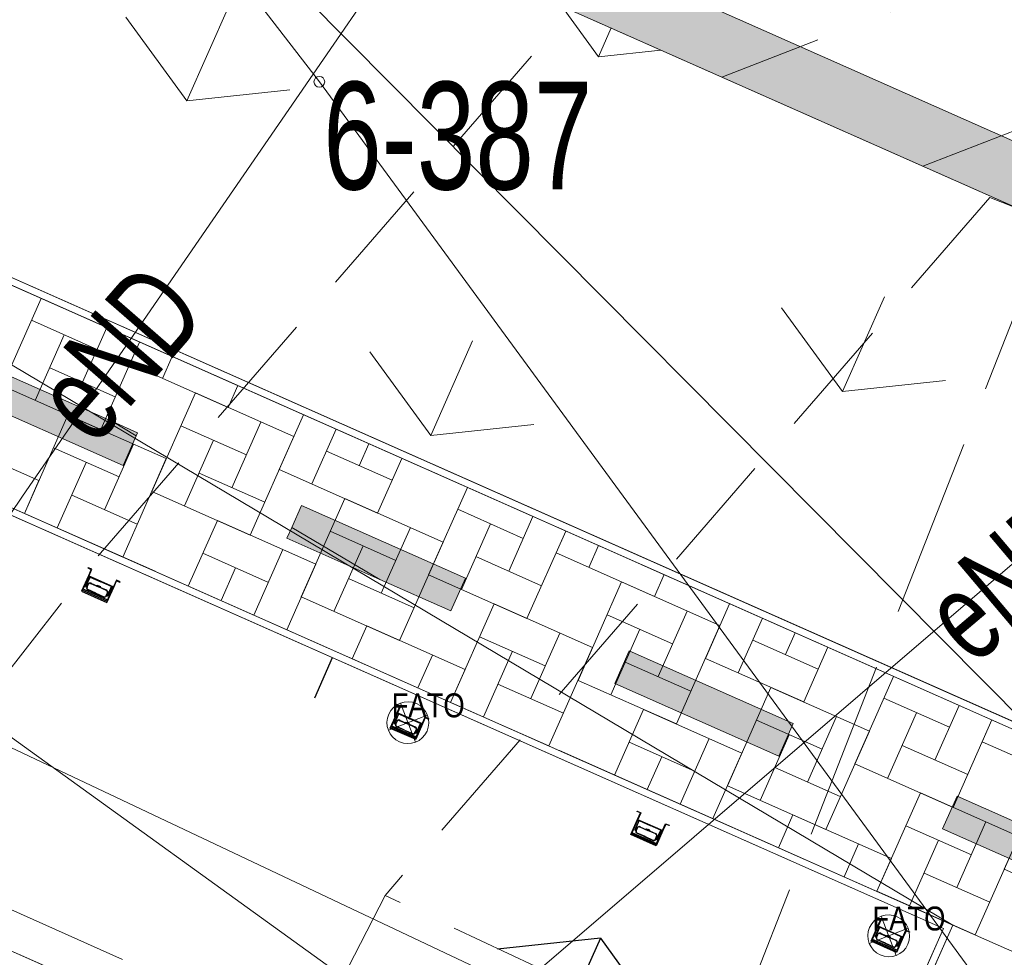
# Model space of a CAD drawing. Header units: metres. Extents: x -1013 to 1491576, y -5789570 to 1032.
# Tile 20 of 62: x -7 to 1, y -11 to -3. Entities that reach past the tile are written whole.
import ezdxf
from ezdxf.xclip import XClip

# ---------------------------------------------------------------- set-up
doc = ezdxf.new("R2010")
doc.units = ezdxf.units.M
doc.header["$MEASUREMENT"] = 0
doc.header["$XCLIPFRAME"] = 0
for name, pattern in [('2_KTCR02', [1.5, 1, -0.5]), ('2_KTJZ01', [2, 1.5, -0.5]), ('Kropki i Kreski', [7.2, 3.6, -1.8, 0, -1.8])]:
    doc.linetypes.add(name, pattern=pattern)
doc.layers.add('130-Z Teren', color=7, linetype='Continuous')
doc.layers.add('700-L Mapa 1_1000 dwg', color=7, linetype='Continuous')
for name, color, linetype, lineweight in [('130-Z Teren1', 7, 'Continuous', 13), ('130-Z Teren114', 113, 'Continuous', 25), ('130-Z Teren21', 37, 'Continuous', 5), ('130-Z Teren252', 70, 'Continuous', 13), ('130-Z Teren69', 41, 'Continuous', 13), ('130-Z Teren93', 254, 'Continuous', 13), ('130-Z Teren94', 9, 'Continuous', 13), ('310-W Oświetlenie1', 7, 'Continuous', 13), ('310-W Oświetlenie85', 1, 'Continuous', 25), ('450-K Belki21', 37, 'Continuous', 5), ('703-L Płaszczyzny podejścia 2D3', 152, 'Continuous', 30), ('720-L Oznakowanie lądowiska1', 7, 'Continuous', 13), ('720-L Oznakowanie lądowiska253', 2, 'Continuous', 13), ('720-L Oznakowanie lądowiska91', 255, 'Continuous', 13), ('720-L Oznakowanie lądowiska94', 9, 'Continuous', 13), ('ex_02_DXF_MZ_5_Dzialki7', 9, 'Continuous', 18), ('ex_02_DXF_MZ_5_KTCR_D_L_17', 9, 'Continuous', 18), ('ex_02_DXF_MZ_5_KTJZ_L_07', 9, 'Continuous', 18), ('ex_02_DXF_MZ_5_Numery_punktow7', 9, 'Continuous', 18), ('ex_02_DXF_MZ_5_Punkty7', 9, 'Continuous', 18), ('ex_02_DXF_MZ_5_SUPE_D_L_31', 9, 'Continuous', 18), ('ex_02_DXF_MZ_5_SUPE_E_T_31', 9, 'Continuous', 18), ('ex_02_DXF_MZ_5_SUPW_D_L_05', 9, 'Continuous', 18)]:
    doc.layers.add(name, color=color, linetype=linetype, lineweight=lineweight)
doc.styles.add('STYL_AUTOMATYCZNY_1', font='arial.ttf', dxfattribs={"width": 0.7})
doc.styles.add('STYL_AUTOMATYCZNY_3', font='ARIALN.TTF')

# ---------------------------------------------------------------- blocks, each defined once
blk = doc.blocks.new('Rysunek_1_5', base_point=(-7447251.9097, -5789835.3271))
at = {"layer": 'ex_02_DXF_MZ_5_Dzialki7', "color": 9, "linetype": 'Continuous', "lineweight": 18}
for p, q in [((-28.5897, 27.4629), (-4.5397, -3.6971)), ((-4.5397, -3.6971), (35.5103, -58.2971))]:
    blk.add_line(p, q, dxfattribs=at)
at = {"layer": 'ex_02_DXF_MZ_5_KTCR_D_L_17', "color": 9, "linetype": '2_KTCR02', "lineweight": 18}
for p, q in [((-6.3701, -7.6376), (-2.3623, -3.019)), ((1.0696, -4.665), (-3.9898, -10.5011)), ((1.5803, -4.8671), (1.0696, -4.665)), ((-7.3117, -8.8443), (-6.3701, -7.6376)), ((-3.9898, -10.5011), (-5.6397, -13.7071)), ((-1.1497, -11.8371), (-3.9898, -10.5011))]:
    blk.add_line(p, q, dxfattribs=at)
at = {"layer": 'ex_02_DXF_MZ_5_KTJZ_L_07', "color": 9, "linetype": '2_KTJZ01', "lineweight": 18}
blk.add_line((1.5803, -4.8671), (-1.1497, -11.8371), dxfattribs=at)
at = {"layer": 'ex_02_DXF_MZ_5_Punkty7', "color": 9, "linetype": 'Continuous', "lineweight": 18}
blk.add_circle((-4.5397, -3.6971), 0.045, dxfattribs=at)
at = {"layer": 'ex_02_DXF_MZ_5_SUPE_D_L_31', "color": 9, "linetype": 'Continuous', "lineweight": 18}
for p, q in [((-4.4199, -3.3835), (-2.5093, -0.5998)), ((-7.0235, -7.1621), (-4.4199, -3.3835)), ((6.1222, -3.5593), (-4.2561, -12.4531)), ((-7.9244, -8.4686), (-7.0235, -7.1621)), ((-6.1862, -11.0366), (-7.7011, -10.3572))]:
    blk.add_line(p, q, dxfattribs=at)
at = {"layer": 'ex_02_DXF_MZ_5_SUPW_D_L_05', "color": 9, "linetype": 'Continuous', "lineweight": 18}
blk.add_line((1.4504, -13.3131), (-14.544, -5.7549), dxfattribs=at)
at = {"layer": 'ex_02_DXF_MZ_5_Numery_punktow7', "color": 9, "linetype": 'Continuous', "lineweight": 18, "insert": (-4.507, -3.6971), "char_height": 0.9, "attachment_point": 1, "style": 'STYL_AUTOMATYCZNY_1'}
blk.add_mtext('\\A1;{\\pql;\\fArial|b0|i0|c238|p0;\\W0.700000;6-387}', dxfattribs=at)
at = {"layer": 'ex_02_DXF_MZ_5_SUPE_E_T_31', "color": 9, "linetype": 'Continuous', "lineweight": 18, "char_height": 0.75, "attachment_point": 4, "style": 'STYL_AUTOMATYCZNY_1'}
for insert, rotation in [((-6.7019, -6.5195), 48.98327), ((0.6858, -8.309), 40.2133)]:
    blk.add_mtext('\\A1;{\\pql;\\fArial|b0|i0|c238|p0;\\W0.700000;eND}', dxfattribs=dict(at, insert=insert, rotation=rotation))
blk = doc.blocks.new('*X5')
at = {"layer": '130-Z Teren93', "color": 254, "linetype": 'Continuous', "lineweight": 13}
for p, q in [((-6.8672, -5.5087), (-7.1913, -6.2401)), ((-6.3997, -5.9346), (-6.9483, -5.6915)), ((-6.3187, -5.7518), (-6.5212, -6.2089)), ((-6.9171, -6.3616), (-6.674, -5.8131)), ((-6.0444, -5.8733), (-6.3685, -6.6047)), ((-6.0444, -5.8733), (-6.1254, -6.0562)), ((-5.8511, -6.1777), (-5.7701, -5.9948)), ((-6.7955, -6.0874), (-6.247, -6.3304)), ((-5.3026, -6.4208), (-6.1254, -6.0562)), ((-6.3685, -6.6047), (-7.1913, -6.2401)), ((-5.2216, -6.2379), (-5.3026, -6.4208)), ((-5.5769, -6.2992), (-5.9415, -7.1221)), ((-5.5769, -6.2992), (-4.754, -6.6638)), ((-6.6428, -6.4832), (-7.0074, -7.306)), ((-6.6428, -6.4832), (-5.8199, -6.8478)), ((-4.673, -6.481), (-4.8756, -6.9381)), ((-5.1498, -6.8166), (-5.6984, -6.5735)), ((-5.0283, -6.5423), (-5.2714, -7.0909)), ((-7.7087, -6.6671), (-6.8859, -7.0317)), ((-4.754, -6.6638), (-5.1186, -7.4867)), ((-4.6013, -7.0597), (-4.3987, -6.6025)), ((-6.0942, -6.7262), (-6.3373, -7.2748)), ((-5.6672, -7.2436), (-5.4241, -6.695)), ((-4.1245, -6.7241), (-4.2055, -6.9069)), ((-6.2158, -7.0005), (-6.7643, -6.7575)), ((-4.4798, -6.7854), (-3.9312, -7.0285)), ((-6.7331, -7.4275), (-6.49, -6.879)), ((-5.8199, -6.8478), (-6.1846, -7.6706)), ((-3.8502, -6.8456), (-4.0527, -7.3027)), ((-5.5457, -6.9693), (-4.9971, -7.2124)), ((-4.0527, -7.3027), (-4.8756, -6.9381)), ((-6.8859, -7.0317), (-7.0074, -7.306)), ((-6.6116, -7.1533), (-6.063, -7.3963)), ((-5.1186, -7.4867), (-5.9415, -7.1221)), ((-3.3016, -7.0887), (-3.6257, -7.8201)), ((-4.327, -7.1812), (-4.6916, -8.004)), ((-4.327, -7.1812), (-3.5042, -7.5458)), ((-6.1846, -7.6706), (-7.0074, -7.306)), ((-2.8341, -7.5146), (-3.3826, -7.2715)), ((-5.3929, -7.3651), (-5.636, -7.9137)), ((-5.3929, -7.3651), (-4.5701, -7.7298)), ((-3.3514, -7.9416), (-3.1084, -7.3931)), ((-2.7531, -7.3318), (-2.9556, -7.7889)), ((-3.9, -7.6986), (-4.4486, -7.4555)), ((-3.7785, -7.4243), (-4.0215, -7.9728)), ((-2.4788, -7.4533), (-2.8029, -8.1847)), ((-2.4788, -7.4533), (-2.5598, -7.6362)), ((-4.4174, -8.1256), (-4.1743, -7.577)), ((-3.5042, -7.5458), (-3.8688, -8.3687)), ((-2.2855, -7.7577), (-2.2045, -7.5748)), ((-4.9659, -7.8825), (-5.5145, -7.6394)), ((-4.8444, -7.6082), (-5.0874, -8.1568)), ((-1.737, -8.0008), (-2.5598, -7.6362)), ((-4.5701, -7.7298), (-4.8132, -8.2783)), ((-3.2299, -7.6674), (-2.6813, -7.9104)), ((-5.3617, -8.0352), (-5.2402, -7.761)), ((-2.8029, -8.1847), (-3.6257, -7.8201)), ((-1.656, -7.8179), (-1.737, -8.0008)), ((-4.2958, -7.8513), (-3.7473, -8.0944)), ((-2.0113, -7.8792), (-2.3759, -8.7021)), ((-2.0113, -7.8792), (-1.1884, -8.2438)), ((-3.8688, -8.3687), (-4.6916, -8.004)), ((-3.0772, -8.0632), (-3.4418, -8.886)), ((-3.0772, -8.0632), (-2.2543, -8.4278)), ((-1.1074, -8.061), (-1.31, -8.5181)), ((-1.5842, -8.3966), (-2.1328, -8.1535)), ((-1.4627, -8.1223), (-1.7058, -8.6709)), ((-1.0357, -8.6397), (-0.8331, -8.1825)), ((-4.1431, -8.2471), (-4.2646, -8.5214)), ((-4.1431, -8.2471), (-3.3202, -8.6117)), ((-2.5286, -8.3063), (-2.7717, -8.8548)), ((-2.1016, -8.8236), (-1.8585, -8.2751)), ((-1.1884, -8.2438), (-1.553, -9.0667)), ((-0.5588, -8.3041), (-0.6399, -8.4869)), ((-2.6501, -8.5805), (-3.1987, -8.3375)), ((-0.9141, -8.3654), (-0.3656, -8.6085)), ((-3.1675, -9.0075), (-2.9244, -8.459)), ((-2.2543, -8.4278), (-2.6189, -9.2506)), ((-0.2846, -8.4256), (-0.4871, -8.8827)), ((-3.5945, -8.4902), (-3.7161, -8.7645)), ((-1.9801, -8.5493), (-1.4315, -8.7924)), ((-0.4871, -8.8827), (-1.31, -8.5181)), ((-3.3202, -8.6117), (-3.4418, -8.886)), ((-1.553, -9.0667), (-2.3759, -8.7021)), ((0.264, -8.6687), (-0.0601, -9.4001)), ((-3.046, -8.7333), (-2.4974, -8.9763)), ((-0.7614, -8.7612), (-1.126, -9.584)), ((-0.7614, -8.7612), (0.0614, -9.1258)), ((-2.6189, -9.2506), (-3.4418, -8.886)), ((0.7315, -9.0946), (0.183, -8.8515)), ((-1.8273, -8.9451), (-2.0704, -9.4937)), ((-1.8273, -8.9451), (-1.0045, -9.3098)), ((0.2142, -9.5216), (0.4572, -8.9731)), ((0.8126, -8.9118), (0.61, -9.3689)), ((-0.3344, -9.2786), (-0.8829, -9.0355)), ((-0.2128, -9.0043), (-0.4559, -9.5528)), ((1.0868, -9.0333), (0.7627, -9.7647)), ((1.0868, -9.0333), (1.0058, -9.2162)), ((0.0614, -9.1258), (-0.3032, -9.9487)), ((-1.4003, -9.4625), (-1.9489, -9.2194)), ((-1.2788, -9.1882), (-1.5218, -9.7368)), ((-0.8517, -9.7056), (-0.6087, -9.157)), ((1.8286, -9.5808), (1.0058, -9.2162)), ((0.3357, -9.2474), (0.8843, -9.4904)), ((-1.7961, -9.6152), (-1.6746, -9.341)), ((-1.0045, -9.3098), (-1.2476, -9.8583)), ((-0.7302, -9.4313), (-0.1816, -9.6744)), ((0.7627, -9.7647), (-0.0601, -9.4001)), ((1.5544, -9.4592), (1.1897, -10.2821)), ((-0.3032, -9.9487), (-1.126, -9.584)), ((0.4884, -9.6432), (0.1238, -10.466)), ((0.4884, -9.6432), (1.3113, -10.0078)), ((-0.5775, -9.8271), (-0.699, -10.1014)), ((-0.5775, -9.8271), (0.2454, -10.1917)), ((0.9155, -10.1605), (0.3669, -9.9175)), ((1.037, -9.8863), (0.7939, -10.4348)), ((0.3981, -10.5875), (0.6412, -10.039)), ((1.3113, -10.0078), (0.9467, -10.8306)), ((-0.0289, -10.0702), (-0.1504, -10.3445)), ((0.2454, -10.1917), (0.1238, -10.466)), ((2.0126, -10.6467), (1.1897, -10.2821)), ((0.5196, -10.3133), (1.0682, -10.5563)), ((0.9467, -10.8306), (0.1238, -10.466)), ((0.7597, -10.7478), (1.4952, -11.0737))]:
    blk.add_line(p, q, dxfattribs=at)

msp = doc.modelspace()

# ---------------------------------------------------------------- hatches: boundary and pattern name
at = {"layer": '130-Z Teren114', "linetype": 'Continuous', "lineweight": 25}
h = msp.add_hatch(dxfattribs=at)
h.set_pattern_fill('trawa_0001', color=113, style=0, pattern_type=2)
h.set_pattern_definition([(246.1, (-2.193, -10.8614), (-5.4856, 2.4308), [0.866, -2.5981]), (246.1, (-5.6373, -11.2295), (-5.4856, 2.4308), [0.866, -2.5981]), (186.1, (-2.193, -10.8614), (-0.6377, 5.966), [0.866, -2.5981]), (186.1, (-3.596, -14.0284), (-0.6377, 5.966), [0.866, -2.5981]), (306.1, (-2.193, -10.8614), (4.8479, 3.5352), [0.866, -2.5981]), (306.1, (-3.596, -14.0284), (4.8479, 3.5352), [0.866, -2.5981])])
h.paths.add_polyline_path([(-13.8136, -4.3557), (-18.2072, -6.0511), (-0.6686, -13.8228), (0.6805, -10.7783)])
at = {"layer": '130-Z Teren252', "linetype": 'Continuous', "lineweight": 13}
h = msp.add_hatch(dxfattribs=at)
h.set_pattern_fill('trawa_0001', color=70, style=0, pattern_type=2)
h.set_pattern_definition([(66.1, (-0.167, -6.29), (-5.4856, 2.4308), [0.866, -2.5981]), (66.1, (3.277, -5.922), (-5.4856, 2.4308), [0.866, -2.5981]), (6.1, (-0.167, -6.29), (-0.6377, 5.966), [0.866, -2.5981]), (6.1, (1.236, -3.123), (-0.6377, 5.966), [0.866, -2.5981]), (126.1, (-0.167, -6.29), (4.848, 3.5352), [0.866, -2.5981]), (126.1, (1.236, -3.123), (4.848, 3.5352), [0.866, -2.5981])])
h.paths.add_polyline_path([(-11.4123, -3.429), (1.4178, -9.1144), (3.014, -5.5122), (-6.2139, -1.4231)])
at = {"layer": '130-Z Teren93', "linetype": 'Continuous', "lineweight": 13}
h = msp.add_hatch(dxfattribs=at)
h.set_pattern_fill('Beton_zbrojony_0001', color=254, style=0, pattern_type=2)
h.set_pattern_definition([(21.1, (3.6815, 2.3954), (-0.93603, 2.42567), []), (21.1, (3.2135, 3.6082), (-0.93603, 2.42567), [1.95, -0.65])])
h.paths.add_polyline_path([(-0.137, 12.2908), (-3.1754, 5.4339), (-6.2139, -1.4231), (7.5, -7.5), (10.5385, -0.6431), (13.5769, 6.2139)])
at = {"layer": '720-L Oznakowanie lądowiska253', "linetype": 'Continuous', "lineweight": 13}
msp.add_hatch(color=2, dxfattribs=at).paths.add_polyline_path([(-3.1754, 5.4339), (-6.2139, -1.4231), (7.5, -7.5), (10.5385, -0.6431), (10.0813, -0.4405), (7.2454, -6.8403), (-5.5542, -1.1685), (-2.7183, 5.2313)])
at = {"layer": '720-L Oznakowanie lądowiska91', "linetype": 'Continuous', "lineweight": 13}
for points in [[(-6.1824, -6.9059), (-6.0717, -6.656), (-6.0609, -6.6316), (-6.2703, -6.5388), (-7.4323, -6.0239), (-7.5538, -6.2982)], [(-4.8111, -7.5136), (-4.0326, -7.8586), (-3.4397, -8.1213), (-3.3181, -7.847), (-4.6895, -7.2393), (-4.7709, -7.4231)], [(-0.6969, -9.3367), (-0.5754, -9.0624), (-1.9467, -8.4547), (-2.0683, -8.729)], [(2.0459, -10.5521), (2.1674, -10.2778), (0.796, -9.6701), (0.6745, -9.9444)]]:
    msp.add_hatch(color=8, dxfattribs=at).paths.add_polyline_path(points)

# ---------------------------------------------------------------- linework, layer by layer
at = {"layer": '130-Z Teren1', "color": 7, "linetype": 'Continuous', "lineweight": 13, "flags": 128}
for points in [[(-0.137, 12.2908), (-3.1754, 5.4339), (-6.2139, -1.4231), (7.5, -7.5), (10.5385, -0.6431), (13.5769, 6.2139)], [(-11.4123, -3.429), (1.4178, -9.1144), (3.014, -5.5122), (-6.2139, -1.4231)], [(-13.7344, -4.3251), (-11.4914, -3.4596), (1.4484, -9.1935), (3.0689, -5.5365), (4.8974, -6.3467), (3.2769, -10.0038), (9.5365, -12.7776), (10.402, -15.0205), (2.5882, -11.558), (1.1905, -14.7122), (-0.638, -13.9019), (0.7597, -10.7478)], [(-13.8136, -4.3557), (0.6805, -10.7783), (-0.6686, -13.8228), (-18.2072, -6.0511)]]:
    msp.add_lwpolyline(points, close=True, dxfattribs=at)
at = {"layer": '130-Z Teren21', "color": 37, "linetype": 'Continuous', "lineweight": 5}
for p, q in [((1.4484, -9.1935), (-11.4914, -3.4596)), ((1.4178, -9.1144), (-11.4123, -3.429)), ((0.6805, -10.7783), (-13.8136, -4.3557)), ((0.7597, -10.7478), (-13.7344, -4.3251)), ((-0.6929, -13.8776), (0.6805, -10.7783)), ((-0.638, -13.9019), (0.7597, -10.7478))]:
    msp.add_line(p, q, dxfattribs=at)
at = {"layer": '130-Z Teren69', "color": 41, "linetype": 'Kropki i Kreski', "lineweight": 13}
for p, q in [((1.4484, -9.1935), (-11.4914, -3.4596)), ((0.7597, -10.7478), (-13.7344, -4.3251)), ((0.7597, -10.7478), (-0.638, -13.9019))]:
    msp.add_line(p, q, dxfattribs=at)
at = {"layer": '130-Z Teren94', "color": 9, "linetype": 'Continuous', "lineweight": 13}
for p, q in [((1.4178, -9.1144), (-6.2139, -1.4231)), ((0.7597, -10.7478), (-11.4914, -3.4596)), ((-13.8136, -4.3557), (-0.6686, -13.8228))]:
    msp.add_line(p, q, dxfattribs=at)
at = {"layer": '310-W Oświetlenie1', "color": 7, "linetype": 'Continuous', "lineweight": 13}
for p, q in [((-3.7361, -9.2191), (-3.8621, -8.8925)), ((-3.9624, -9.1188), (-3.6358, -8.9928)), ((0.2867, -11.0016), (0.1606, -10.6751)), ((0.0604, -10.9014), (0.3869, -10.7754))]:
    msp.add_line(p, q, dxfattribs=at)
at = {"layer": '310-W Oświetlenie1', "color": 7, "linetype": 'Continuous', "lineweight": 13, "flags": 128}
for points in [[(-3.7282, -8.8958, 1), (-3.87, -9.2158, 1)], [(0.2945, -10.6784, 1), (0.1528, -10.9984, 1)]]:
    msp.add_lwpolyline(points, format="xyb", close=True, dxfattribs=at)
at = {"layer": '310-W Oświetlenie85', "color": 1, "linetype": 'Continuous', "lineweight": 25}
for p, q in [((-6.475, -7.7598), (-6.4762, -7.7625)), ((-6.4762, -7.7625), (-6.4483, -7.7749)), ((-6.4443, -7.7733), (-6.475, -7.7598)), ((-6.4483, -7.7749), (-6.472, -7.8283)), ((-6.4692, -7.8296), (-6.4443, -7.7733)), ((-6.472, -7.8283), (-6.5288, -7.9565)), ((-6.5168, -7.9397), (-6.4696, -7.8332)), ((-6.4588, -7.8342), (-6.4955, -7.9169)), ((-6.4925, -7.9183), (-6.4572, -7.8387)), ((-6.4815, -7.8955), (-6.4923, -7.9199)), ((-6.4851, -7.9231), (-6.4743, -7.8987)), ((-6.4833, -7.9238), (-6.4725, -7.8995)), ((-6.4743, -7.8987), (-6.4815, -7.8955)), ((-6.2599, -7.9223), (-6.472, -7.8283)), ((-6.472, -7.8283), (-6.4692, -7.8296)), ((-6.4696, -7.8332), (-6.4602, -7.8374)), ((-6.4572, -7.8387), (-6.3673, -7.8785)), ((-6.4528, -7.8918), (-6.3863, -7.9213)), ((-6.452, -7.8901), (-6.4024, -7.9121)), ((-6.3993, -7.9109), (-6.3974, -7.9066)), ((-6.3974, -7.9066), (-6.3827, -7.9132)), ((-6.2775, -7.9184), (-6.3673, -7.8785)), ((-6.2377, -7.8649), (-6.2626, -7.9211)), ((-6.2599, -7.9223), (-6.2362, -7.8689)), ((-6.2071, -7.8785), (-6.2377, -7.8649)), ((-6.2362, -7.8689), (-6.2083, -7.8812)), ((-6.2083, -7.8812), (-6.2071, -7.8785)), ((-6.5288, -7.9565), (-6.3167, -8.0505)), ((-6.3126, -8.0413), (-6.5247, -7.9473)), ((-6.3085, -8.032), (-6.5206, -7.938)), ((-6.4955, -7.9169), (-6.4925, -7.9183)), ((-6.4923, -7.9199), (-6.4851, -7.9231)), ((-6.41, -7.9748), (-6.4765, -7.9453)), ((-6.4092, -7.9731), (-6.4757, -7.9436)), ((-6.41, -7.9748), (-6.3435, -8.0042)), ((-6.4092, -7.9731), (-6.3428, -8.0025)), ((-6.3993, -7.9109), (-6.3993, -7.9109)), ((-6.3198, -7.9507), (-6.3863, -7.9213)), ((-6.3679, -7.9197), (-6.3827, -7.9132)), ((-6.3698, -7.924), (-6.3679, -7.9197)), ((-6.3698, -7.924), (-6.3698, -7.924)), ((-6.3191, -7.949), (-6.3687, -7.927)), ((-6.323, -7.9949), (-6.3122, -7.9705)), ((-6.3213, -7.9956), (-6.3105, -7.9713)), ((-6.3167, -8.0505), (-6.2599, -7.9223)), ((-6.3032, -7.9745), (-6.314, -7.9988)), ((-6.3127, -7.9979), (-6.2775, -7.9184)), ((-6.3123, -8.0303), (-6.2651, -7.9239)), ((-6.3105, -7.9713), (-6.3032, -7.9745)), ((-6.273, -7.9165), (-6.3097, -7.9993)), ((-6.2651, -7.9239), (-6.2745, -7.9197)), ((-6.2626, -7.9211), (-6.2599, -7.9223)), ((-6.314, -7.9988), (-6.3213, -7.9956)), ((-6.3097, -7.9993), (-6.3127, -7.9979)), ((-3.8892, -8.9728), (-3.946, -9.101)), ((-3.946, -9.101), (-3.8892, -8.9728)), ((-3.934, -9.0842), (-3.8868, -8.9777)), ((-3.934, -9.0842), (-3.8868, -8.9777)), ((-3.8922, -8.9042), (-3.8934, -8.907)), ((-3.8934, -8.907), (-3.8922, -8.9042)), ((-3.8934, -8.907), (-3.8655, -8.9193)), ((-3.8655, -8.9193), (-3.8934, -8.907)), ((-3.8615, -8.9178), (-3.8922, -8.9042)), ((-3.8922, -8.9042), (-3.8615, -8.9178)), ((-3.8655, -8.9193), (-3.8892, -8.9728)), ((-3.8892, -8.9728), (-3.8655, -8.9193)), ((-3.6771, -9.0668), (-3.8892, -8.9728)), ((-3.8892, -8.9728), (-3.8865, -8.974)), ((-3.8892, -8.9728), (-3.6771, -9.0668)), ((-3.8865, -8.974), (-3.8892, -8.9728)), ((-3.8868, -8.9777), (-3.8774, -8.9819)), ((-3.8868, -8.9777), (-3.8774, -8.9819)), ((-3.8865, -8.974), (-3.8615, -8.9178)), ((-3.8615, -8.9178), (-3.8865, -8.974)), ((-3.876, -8.9787), (-3.9127, -9.0614)), ((-3.876, -8.9787), (-3.9127, -9.0614)), ((-3.9097, -9.0628), (-3.8744, -8.9832)), ((-3.9097, -9.0628), (-3.8744, -8.9832)), ((-3.8987, -9.04), (-3.9095, -9.0643)), ((-3.8987, -9.04), (-3.9095, -9.0643)), ((-3.9023, -9.0675), (-3.8915, -9.0432)), ((-3.9023, -9.0675), (-3.8915, -9.0432)), ((-3.9005, -9.0683), (-3.8898, -9.044)), ((-3.9005, -9.0683), (-3.8898, -9.044)), ((-3.8915, -9.0432), (-3.8987, -9.04)), ((-3.8915, -9.0432), (-3.8987, -9.04)), ((-3.8744, -8.9832), (-3.7846, -9.023)), ((-3.8744, -8.9832), (-3.7846, -9.023)), ((-3.87, -9.0363), (-3.8035, -9.0658)), ((-3.87, -9.0363), (-3.8035, -9.0658)), ((-3.8692, -9.0346), (-3.8196, -9.0566)), ((-3.8692, -9.0346), (-3.8196, -9.0566)), ((-3.8165, -9.0554), (-3.8146, -9.0511)), ((-3.8165, -9.0554), (-3.8146, -9.0511)), ((-3.8165, -9.0554), (-3.8165, -9.0554)), ((-3.8165, -9.0554), (-3.8165, -9.0554)), ((-3.8146, -9.0511), (-3.7999, -9.0576)), ((-3.8146, -9.0511), (-3.7999, -9.0576)), ((-3.7852, -9.0642), (-3.7999, -9.0576)), ((-3.7852, -9.0642), (-3.7999, -9.0576)), ((-3.6947, -9.0628), (-3.7846, -9.023)), ((-3.6947, -9.0628), (-3.7846, -9.023)), ((-3.6549, -9.0094), (-3.6798, -9.0656)), ((-3.6798, -9.0656), (-3.6549, -9.0094)), ((-3.6771, -9.0668), (-3.6534, -9.0133)), ((-3.6534, -9.0133), (-3.6771, -9.0668)), ((-3.6243, -9.023), (-3.6549, -9.0094)), ((-3.6549, -9.0094), (-3.6243, -9.023)), ((-3.6534, -9.0133), (-3.6255, -9.0257)), ((-3.6255, -9.0257), (-3.6534, -9.0133)), ((-3.6255, -9.0257), (-3.6243, -9.023)), ((-3.6243, -9.023), (-3.6255, -9.0257)), ((-3.946, -9.101), (-3.7339, -9.195)), ((-3.7339, -9.195), (-3.946, -9.101)), ((-3.7298, -9.1858), (-3.9419, -9.0918)), ((-3.9419, -9.0918), (-3.7298, -9.1858)), ((-3.7257, -9.1765), (-3.9378, -9.0825)), ((-3.9378, -9.0825), (-3.7257, -9.1765)), ((-3.9127, -9.0614), (-3.9097, -9.0628)), ((-3.9127, -9.0614), (-3.9097, -9.0628)), ((-3.9095, -9.0643), (-3.9023, -9.0675)), ((-3.9095, -9.0643), (-3.9023, -9.0675)), ((-3.8272, -9.1193), (-3.8937, -9.0898)), ((-3.8272, -9.1193), (-3.8937, -9.0898)), ((-3.8264, -9.1176), (-3.8929, -9.0881)), ((-3.8264, -9.1176), (-3.8929, -9.0881)), ((-3.8272, -9.1193), (-3.7608, -9.1487)), ((-3.8272, -9.1193), (-3.7608, -9.1487)), ((-3.8264, -9.1176), (-3.76, -9.147)), ((-3.8264, -9.1176), (-3.76, -9.147)), ((-3.7371, -9.0952), (-3.8035, -9.0658)), ((-3.7371, -9.0952), (-3.8035, -9.0658)), ((-3.7871, -9.0685), (-3.7852, -9.0642)), ((-3.7871, -9.0685), (-3.7852, -9.0642)), ((-3.7871, -9.0685), (-3.7871, -9.0685)), ((-3.7871, -9.0685), (-3.7871, -9.0685)), ((-3.7363, -9.0935), (-3.7859, -9.0715)), ((-3.7363, -9.0935), (-3.7859, -9.0715)), ((-3.7402, -9.1394), (-3.7294, -9.115)), ((-3.7402, -9.1394), (-3.7294, -9.115)), ((-3.7385, -9.1401), (-3.7277, -9.1158)), ((-3.7385, -9.1401), (-3.7277, -9.1158)), ((-3.7312, -9.1433), (-3.7385, -9.1401)), ((-3.7312, -9.1433), (-3.7385, -9.1401)), ((-3.7339, -9.195), (-3.6771, -9.0668)), ((-3.6771, -9.0668), (-3.7339, -9.195)), ((-3.7205, -9.119), (-3.7312, -9.1433)), ((-3.7205, -9.119), (-3.7312, -9.1433)), ((-3.73, -9.1424), (-3.6947, -9.0628)), ((-3.73, -9.1424), (-3.6947, -9.0628)), ((-3.7269, -9.1438), (-3.73, -9.1424)), ((-3.7269, -9.1438), (-3.73, -9.1424)), ((-3.7295, -9.1748), (-3.6823, -9.0683)), ((-3.7295, -9.1748), (-3.6823, -9.0683)), ((-3.7277, -9.1158), (-3.7205, -9.119)), ((-3.7277, -9.1158), (-3.7205, -9.119)), ((-3.6903, -9.061), (-3.7269, -9.1438)), ((-3.6903, -9.061), (-3.7269, -9.1438)), ((-3.6823, -9.0683), (-3.6917, -9.0642)), ((-3.6823, -9.0683), (-3.6917, -9.0642)), ((-3.6798, -9.0656), (-3.6771, -9.0668)), ((-3.6771, -9.0668), (-3.6798, -9.0656)), ((-1.882, -9.7983), (-1.8808, -9.7955)), ((-1.8541, -9.8106), (-1.882, -9.7983)), ((-1.8808, -9.7955), (-1.8502, -9.8091)), ((-1.9346, -9.9923), (-1.8778, -9.8641)), ((-1.9227, -9.9755), (-1.8755, -9.869)), ((-1.8647, -9.8699), (-1.9013, -9.9527)), ((-1.8983, -9.9541), (-1.8631, -9.8745)), ((-1.8778, -9.8641), (-1.8541, -9.8106)), ((-1.8778, -9.8641), (-1.6657, -9.9581)), ((-1.8751, -9.8653), (-1.8778, -9.8641)), ((-1.8755, -9.869), (-1.8661, -9.8731)), ((-1.8502, -9.8091), (-1.8751, -9.8653)), ((-1.8631, -9.8745), (-1.7732, -9.9143)), ((-1.9013, -9.9527), (-1.8983, -9.9541)), ((-1.8873, -9.9313), (-1.8981, -9.9556)), ((-1.8981, -9.9556), (-1.8909, -9.9588)), ((-1.8909, -9.9588), (-1.8801, -9.9345)), ((-1.8892, -9.9596), (-1.8784, -9.9353)), ((-1.8801, -9.9345), (-1.8873, -9.9313)), ((-1.8586, -9.9276), (-1.7921, -9.9571)), ((-1.8578, -9.9259), (-1.8082, -9.9479)), ((-1.8052, -9.9467), (-1.8033, -9.9424)), ((-1.8052, -9.9467), (-1.8052, -9.9467)), ((-1.8033, -9.9424), (-1.7885, -9.9489)), ((-1.7257, -9.9865), (-1.7921, -9.9571)), ((-1.7738, -9.9555), (-1.7885, -9.9489)), ((-1.7757, -9.9597), (-1.7738, -9.9555)), ((-1.7757, -9.9597), (-1.7757, -9.9597)), ((-1.7249, -9.9848), (-1.7745, -9.9628)), ((-1.6833, -9.9541), (-1.7732, -9.9143)), ((-1.6657, -9.9581), (-1.7225, -10.0863)), ((-1.7186, -10.0337), (-1.6833, -9.9541)), ((-1.7181, -10.0661), (-1.6709, -9.9596)), ((-1.6789, -9.9523), (-1.7156, -10.035)), ((-1.6709, -9.9596), (-1.6803, -9.9555)), ((-1.6685, -9.9569), (-1.6435, -9.9007)), ((-1.6657, -9.9581), (-1.6685, -9.9569)), ((-1.642, -9.9046), (-1.6657, -9.9581)), ((-1.6435, -9.9007), (-1.6129, -9.9142)), ((-1.6141, -9.917), (-1.642, -9.9046)), ((-1.6129, -9.9142), (-1.6141, -9.917)), ((-1.7225, -10.0863), (-1.9346, -9.9923)), ((-1.9305, -9.9831), (-1.7184, -10.077)), ((-1.9264, -9.9738), (-1.7143, -10.0678)), ((-1.8158, -10.0106), (-1.8823, -9.9811)), ((-1.8151, -10.0088), (-1.8815, -9.9794)), ((-1.8158, -10.0106), (-1.7494, -10.04)), ((-1.8151, -10.0088), (-1.7486, -10.0383)), ((-1.7288, -10.0306), (-1.718, -10.0063)), ((-1.7271, -10.0314), (-1.7163, -10.0071)), ((-1.7199, -10.0346), (-1.7271, -10.0314)), ((-1.7091, -10.0103), (-1.7199, -10.0346)), ((-1.7156, -10.035), (-1.7186, -10.0337)), ((-1.7163, -10.0071), (-1.7091, -10.0103)), ((0.1293, -10.6896), (0.1306, -10.6868)), ((0.1572, -10.7019), (0.1293, -10.6896)), ((0.1306, -10.6868), (0.1612, -10.7004)), ((0.1335, -10.7554), (0.1572, -10.7019)), ((0.1612, -10.7004), (0.1363, -10.7566)), ((0.0767, -10.8836), (0.1335, -10.7554)), ((0.0887, -10.8668), (0.1359, -10.7603)), ((0.1467, -10.7612), (0.11, -10.844)), ((0.1131, -10.8453), (0.1483, -10.7658)), ((0.1335, -10.7554), (0.3457, -10.8494)), ((0.1363, -10.7566), (0.1335, -10.7554)), ((0.1359, -10.7603), (0.1453, -10.7644)), ((0.1483, -10.7658), (0.2382, -10.8056)), ((0.0849, -10.8651), (0.297, -10.9591)), ((0.11, -10.844), (0.1131, -10.8453)), ((0.124, -10.8226), (0.1132, -10.8469)), ((0.1132, -10.8469), (0.1205, -10.8501)), ((0.1205, -10.8501), (0.1313, -10.8258)), ((0.1222, -10.8509), (0.133, -10.8265)), ((0.1313, -10.8258), (0.124, -10.8226)), ((0.1955, -10.9018), (0.1291, -10.8724)), ((0.1963, -10.9001), (0.1298, -10.8707)), ((0.1528, -10.8189), (0.2192, -10.8484)), ((0.1535, -10.8172), (0.2031, -10.8391)), ((0.2062, -10.838), (0.2081, -10.8337)), ((0.2062, -10.838), (0.2062, -10.838)), ((0.2081, -10.8337), (0.2228, -10.8402)), ((0.2857, -10.8778), (0.2192, -10.8484)), ((0.2376, -10.8467), (0.2228, -10.8402)), ((0.2357, -10.851), (0.2376, -10.8467)), ((0.2357, -10.851), (0.2357, -10.851)), ((0.2865, -10.8761), (0.2369, -10.8541)), ((0.328, -10.8454), (0.2382, -10.8056)), ((0.3457, -10.8494), (0.2888, -10.9776)), ((0.2928, -10.925), (0.328, -10.8454)), ((0.2933, -10.9574), (0.3405, -10.8509)), ((0.3325, -10.8435), (0.2958, -10.9263)), ((0.3405, -10.8509), (0.3311, -10.8467)), ((0.3429, -10.8482), (0.3678, -10.7919)), ((0.3457, -10.8494), (0.3429, -10.8482)), ((0.3693, -10.7959), (0.3457, -10.8494)), ((0.3678, -10.7919), (0.3985, -10.8055)), ((0.3973, -10.8083), (0.3693, -10.7959)), ((0.3985, -10.8055), (0.3973, -10.8083)), ((0.2888, -10.9776), (0.0767, -10.8836)), ((0.0808, -10.8743), (0.2929, -10.9683)), ((0.1955, -10.9018), (0.262, -10.9313)), ((0.1963, -10.9001), (0.2628, -10.9296)), ((0.2825, -10.9219), (0.2933, -10.8976)), ((0.2843, -10.9227), (0.2951, -10.8984)), ((0.2915, -10.9259), (0.2843, -10.9227)), ((0.3023, -10.9016), (0.2915, -10.9259)), ((0.2958, -10.9263), (0.2928, -10.925)), ((0.2951, -10.8984), (0.3023, -10.9016))]:
    msp.add_line(p, q, dxfattribs=at)
for centre, radius, start, end in [((-6.4588, -7.9056), 0.0169, 66.10084, 156.10084), ((-6.4588, -7.9056), 0.015, 66.10084, 156.10084), ((-6.4696, -7.9299), 0.0169, 156.10077, 246.10077), ((-6.4696, -7.9299), 0.015, 156.10077, 246.10077), ((-6.4015, -7.91), 0.00234, 246.10084, 336.10084), ((-6.3677, -7.9249), 0.00234, 156.10077, 246.10077), ((-6.3259, -7.9645), 0.015, 336.10077, 66.10077), ((-6.3259, -7.9645), 0.0169, 336.10077, 66.10077), ((-6.3367, -7.9888), 0.0169, 246.10084, 336.10084), ((-6.3367, -7.9888), 0.015, 246.10084, 336.10084), ((-3.876, -9.0501), 0.0169, 66.10084, 156.10084), ((-3.876, -9.0501), 0.0169, 66.10084, 156.10084), ((-3.876, -9.0501), 0.015, 66.10084, 156.10084), ((-3.876, -9.0501), 0.015, 66.10084, 156.10084), ((-3.8187, -9.0544), 0.00234, 246.10084, 336.10084), ((-3.8187, -9.0544), 0.00234, 246.10084, 336.10084), ((-3.8868, -9.0744), 0.0169, 156.10077, 246.10077), ((-3.8868, -9.0744), 0.0169, 156.10077, 246.10077), ((-3.8868, -9.0744), 0.015, 156.10077, 246.10077), ((-3.8868, -9.0744), 0.015, 156.10077, 246.10077), ((-3.7849, -9.0694), 0.00234, 156.10077, 246.10077), ((-3.7849, -9.0694), 0.00234, 156.10077, 246.10077), ((-3.7539, -9.1333), 0.0169, 246.10084, 336.10084), ((-3.7539, -9.1333), 0.0169, 246.10084, 336.10084), ((-3.7539, -9.1333), 0.015, 246.10084, 336.10084), ((-3.7539, -9.1333), 0.015, 246.10084, 336.10084), ((-3.7431, -9.1089), 0.015, 336.10077, 66.10077), ((-3.7431, -9.1089), 0.015, 336.10077, 66.10077), ((-3.7431, -9.1089), 0.0169, 336.10077, 66.10077), ((-3.7431, -9.1089), 0.0169, 336.10077, 66.10077), ((-1.8755, -9.9657), 0.0169, 156.10077, 246.10077), ((-1.8755, -9.9657), 0.015, 156.10077, 246.10077), ((-1.8647, -9.9413), 0.0169, 66.10084, 156.10084), ((-1.8647, -9.9413), 0.015, 66.10084, 156.10084), ((-1.8073, -9.9457), 0.00234, 246.10084, 336.10084), ((-1.7736, -9.9607), 0.00234, 156.10077, 246.10077), ((-1.7425, -10.0246), 0.0169, 246.10084, 336.10084), ((-1.7425, -10.0246), 0.015, 246.10084, 336.10084), ((-1.7318, -10.0002), 0.015, 336.10077, 66.10077), ((-1.7318, -10.0002), 0.0169, 336.10077, 66.10077), ((0.1359, -10.857), 0.0169, 156.10077, 246.10077), ((0.1359, -10.857), 0.015, 156.10077, 246.10077), ((0.1467, -10.8326), 0.0169, 66.10084, 156.10084), ((0.1467, -10.8326), 0.015, 66.10084, 156.10084), ((0.2041, -10.837), 0.00234, 246.10084, 336.10084), ((0.2378, -10.852), 0.00234, 156.10077, 246.10077), ((0.2688, -10.9159), 0.0169, 246.10084, 336.10084), ((0.2688, -10.9159), 0.015, 246.10084, 336.10084), ((0.2796, -10.8915), 0.015, 336.10077, 66.10077), ((0.2796, -10.8915), 0.0169, 336.10077, 66.10077)]:
    msp.add_arc(centre, radius, start, end, dxfattribs=at)
for p in [(-6.4528, -7.8918), (-6.452, -7.8901), (-6.4851, -7.9231), (-6.4833, -7.9238), (-6.3198, -7.9507), (-6.3191, -7.949), (-6.323, -7.9949), (-6.3213, -7.9956), (-3.87, -9.0363), (-3.87, -9.0363), (-3.8692, -9.0346), (-3.8692, -9.0346), (-3.9023, -9.0675), (-3.9023, -9.0675), (-3.9005, -9.0683), (-3.9005, -9.0683), (-3.7402, -9.1394), (-3.7402, -9.1394), (-3.7385, -9.1401), (-3.7385, -9.1401), (-3.7371, -9.0952), (-3.7371, -9.0952), (-3.7363, -9.0935), (-3.7363, -9.0935), (-1.8909, -9.9588), (-1.8892, -9.9596), (-1.8586, -9.9276), (-1.8578, -9.9259), (-1.7288, -10.0306), (-1.7271, -10.0314), (-1.7257, -9.9865), (-1.7249, -9.9848), (0.1205, -10.8501), (0.1222, -10.8509), (0.1528, -10.8189), (0.1535, -10.8172), (0.2825, -10.9219), (0.2843, -10.9227), (0.2857, -10.8778), (0.2865, -10.8761)]:
    msp.add_point(p, dxfattribs=at)
at = {"layer": '450-K Belki21', "color": 37, "linetype": 'Continuous', "lineweight": 5}
msp.add_line((-18.2071, -6.0511), (-0.6686, -13.8228), dxfattribs=at)
at = {"layer": '703-L Płaszczyzny podejścia 2D3', "color": 152, "linetype": 'Continuous', "lineweight": 30}
msp.add_circle((8.2273, 10.355), 1021.6593, dxfattribs=at)
at = {"layer": '720-L Oznakowanie lądowiska1', "color": 7, "linetype": 'Continuous', "lineweight": 13, "flags": 128}
for points in [[(-3.1754, 5.4339), (-2.7183, 5.2313), (-5.5542, -1.1685), (7.2454, -6.8403), (10.0813, -0.4405), (10.5385, -0.6431), (7.5, -7.5), (-6.2139, -1.4231)], [(-6.1824, -6.9059), (-6.0717, -6.656), (-6.0609, -6.6316), (-6.2703, -6.5388), (-7.4323, -6.0239), (-7.5538, -6.2982)], [(-4.8111, -7.5136), (-4.0326, -7.8586), (-3.4397, -8.1213), (-3.3181, -7.847), (-4.6895, -7.2393), (-4.7709, -7.4231)], [(-0.6969, -9.3367), (-0.5754, -9.0624), (-1.9467, -8.4547), (-2.0683, -8.729)], [(2.0459, -10.5521), (2.1674, -10.2778), (0.796, -9.6701), (0.6745, -9.9444)]]:
    msp.add_lwpolyline(points, close=True, dxfattribs=at)
at = {"layer": '720-L Oznakowanie lądowiska94', "color": 9, "linetype": 'Continuous', "lineweight": 13}
for p, q in [((-6.0717, -6.656), (-6.2703, -6.5388)), ((-4.0326, -7.8586), (-4.7709, -7.4231))]:
    msp.add_line(p, q, dxfattribs=at)

# ---------------------------------------------------------------- block references
at = {"layer": '130-Z Teren', "color": 7, "lineweight": 13}
msp.add_blockref('*X5', (0, 0), dxfattribs=at)
at = {"layer": '700-L Mapa 1_1000 dwg', "color": 52, "linetype": 'Continuous', "lineweight": 25}
ref = msp.add_blockref('Rysunek_1_5', (-7447251.9097, -5789835.3271), dxfattribs=at)
XClip(ref).set_block_clipping_path([(-454.4097296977, -337.82710067), (350.5902703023, 167.17289933)])

# ---------------------------------------------------------------- texts
at = {"layer": '310-W Oświetlenie1', "color": 7, "lineweight": 13, "char_height": 0.2, "attachment_point": 4, "style": 'STYL_AUTOMATYCZNY_3'}
for insert in [(-3.9354, -8.9123), (0.0873, -10.6949)]:
    msp.add_mtext('\\A1;{\\pql;\\fArial Narrow|b0|i0|c238|p0;\\W1.000000;FATO}', dxfattribs=dict(at, insert=insert))

doc.saveas('drawing.dxf')
